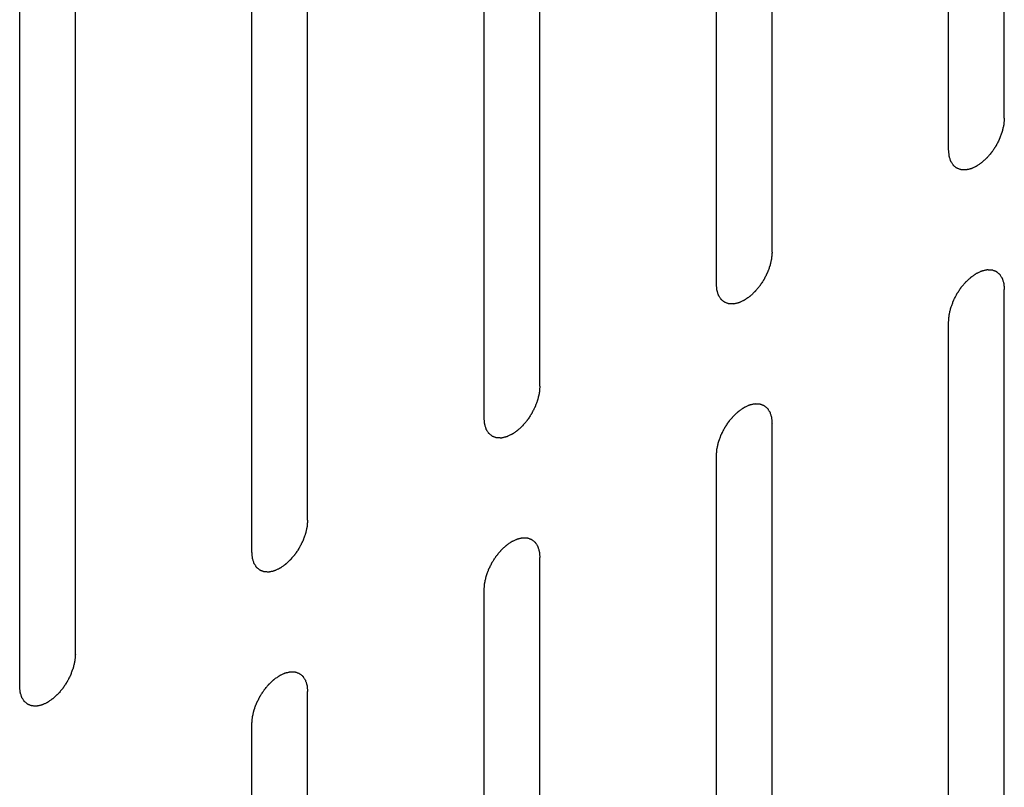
# Model space of a CAD drawing. Header units: inches. Extents: x 5 to 265, y 5 to 171.
# Tile 158 of 212: x 197.368 to 198.307, y 140.131 to 140.863. Entities that reach past the tile are written whole.
import ezdxf

# ---------------------------------------------------------------- set-up
doc = ezdxf.new("R2010")
doc.units = ezdxf.units.IN
doc.header["$LTSCALE"] = 14.96
doc.header["$MEASUREMENT"] = 0
doc.layers.get('0').update_dxf_attribs({"linetype": 'CONTINUOUS'})

msp = doc.modelspace()

# ---------------------------------------------------------------- linework, layer by layer
at = {"color": 7, "linetype": 'Continuous'}
for p, q in [((198.30651, 140.76938), (198.30651, 141.72877)), ((198.25347, 140.73876), (198.25347, 141.69815)), ((198.08518, 140.6416), (198.08518, 141.60099)), ((198.03215, 140.61098), (198.03215, 141.57037)), ((197.86386, 140.51382), (197.86386, 141.47321)), ((197.81083, 140.4832), (197.81083, 141.44259)), ((197.64254, 140.38604), (197.64254, 141.34543)), ((197.5895, 140.35542), (197.5895, 141.31481)), ((197.42121, 140.25826), (197.42121, 141.21765)), ((197.36818, 140.22764), (197.36818, 141.18703)), ((198.30651, 139.64669), (198.30651, 140.60608)), ((198.25347, 139.61607), (198.25347, 140.57546)), ((198.08518, 139.51891), (198.08518, 140.4783)), ((198.03215, 139.48829), (198.03215, 140.44768)), ((197.86386, 139.39113), (197.86386, 140.35052)), ((197.81083, 139.36051), (197.81083, 140.3199)), ((197.64254, 139.26335), (197.64254, 140.22274)), ((197.5895, 139.23273), (197.5895, 140.19212))]:
    msp.add_line(p, q, dxfattribs=at)
for points in [[(198.30651, 140.76938), (198.30646, 140.76886), (198.30638, 140.76782), (198.30625, 140.76626), (198.30615, 140.76496), (198.30608, 140.76405), (198.30603, 140.76353), (198.30602, 140.76315), (198.3059, 140.76273), (198.30579, 140.76218), (198.30556, 140.76122), (198.30525, 140.75985), (198.30494, 140.75848), (198.30473, 140.75752), (198.30459, 140.75697), (198.30452, 140.75656), (198.30435, 140.75614), (198.30415, 140.75558), (198.30379, 140.75461), (198.30329, 140.75322), (198.30278, 140.75183), (198.30243, 140.75085), (198.30222, 140.7503), (198.30209, 140.74988), (198.30186, 140.74946), (198.30159, 140.74891), (198.3011, 140.74794), (198.30041, 140.74656), (198.29971, 140.74518), (198.29923, 140.74421), (198.29895, 140.74366), (198.29875, 140.74324), (198.29849, 140.74287), (198.29816, 140.74235), (198.29757, 140.74147), (198.29674, 140.74019), (198.29591, 140.73892), (198.29533, 140.73803), (198.29499, 140.73753), (198.29475, 140.73713), (198.29445, 140.73681), (198.29408, 140.73635), (198.29341, 140.73555), (198.29246, 140.73441), (198.29151, 140.73328), (198.29085, 140.73248), (198.29046, 140.73203), (198.29019, 140.73167), (198.28987, 140.7314), (198.28946, 140.73101), (198.28874, 140.73035), (198.28771, 140.72938), (198.28667, 140.72843), (198.28595, 140.72775), (198.28554, 140.72737), (198.28524, 140.72706), (198.2849, 140.72686), (198.28447, 140.72655), (198.2837, 140.72603), (198.28261, 140.72527), (198.28152, 140.72451), (198.28075, 140.72398), (198.28032, 140.72368), (198.27999, 140.72343), (198.27967, 140.72331), (198.27924, 140.7231), (198.27849, 140.72276), (198.27741, 140.72226), (198.27634, 140.72176), (198.27559, 140.72141), (198.27516, 140.72122), (198.27484, 140.72104), (198.27453, 140.721), (198.27412, 140.72089), (198.27339, 140.72073), (198.27236, 140.72049), (198.27133, 140.72026), (198.27061, 140.72009), (198.2702, 140.72001), (198.26988, 140.7199), (198.2696, 140.71994), (198.26922, 140.71995), (198.26855, 140.71998), (198.2676, 140.72001), (198.26665, 140.72005), (198.26598, 140.72007), (198.2656, 140.72009), (198.26531, 140.72007), (198.26506, 140.7202), (198.26472, 140.72031), (198.26413, 140.72054), (198.26328, 140.72084), (198.26243, 140.72116), (198.26183, 140.72137), (198.2615, 140.72151), (198.26123, 140.72157), (198.26104, 140.72177), (198.26076, 140.72199), (198.26028, 140.72239), (198.2596, 140.72295), (198.25891, 140.72352), (198.25843, 140.72392), (198.25816, 140.72415), (198.25794, 140.7243), (198.25781, 140.72456), (198.2576, 140.72488), (198.25724, 140.72544), (198.25673, 140.72624), (198.25622, 140.72705), (198.25586, 140.72761), (198.25567, 140.72793), (198.25549, 140.72815), (198.25542, 140.72848), (198.25529, 140.72887), (198.25507, 140.72958), (198.25475, 140.73059), (198.25444, 140.7316), (198.25421, 140.7323), (198.2541, 140.73271), (198.25398, 140.733), (198.25397, 140.73338), (198.25392, 140.73385), (198.25385, 140.73469), (198.25373, 140.73589), (198.2536, 140.73732), (198.25352, 140.73828), (198.25347, 140.73876)], [(198.08518, 140.6416), (198.08514, 140.64108), (198.08506, 140.64004), (198.08493, 140.63848), (198.08482, 140.63718), (198.08475, 140.63627), (198.0847, 140.63575), (198.0847, 140.63537), (198.08458, 140.63495), (198.08446, 140.6344), (198.08424, 140.63344), (198.08393, 140.63207), (198.08362, 140.6307), (198.0834, 140.62974), (198.08327, 140.62919), (198.0832, 140.62878), (198.08303, 140.62836), (198.08283, 140.6278), (198.08247, 140.62683), (198.08197, 140.62544), (198.08146, 140.62405), (198.08111, 140.62307), (198.0809, 140.62252), (198.08077, 140.6221), (198.08054, 140.62168), (198.08027, 140.62113), (198.07978, 140.62016), (198.07909, 140.61878), (198.07839, 140.6174), (198.0779, 140.61643), (198.07762, 140.61588), (198.07743, 140.61546), (198.07716, 140.61509), (198.07683, 140.61457), (198.07625, 140.61369), (198.07542, 140.61241), (198.07458, 140.61114), (198.074, 140.61025), (198.07366, 140.60975), (198.07343, 140.60935), (198.07313, 140.60902), (198.07275, 140.60857), (198.07209, 140.60777), (198.07114, 140.60663), (198.07019, 140.6055), (198.06952, 140.6047), (198.06914, 140.60425), (198.06886, 140.60389), (198.06855, 140.60362), (198.06814, 140.60323), (198.06741, 140.60256), (198.06638, 140.6016), (198.06535, 140.60065), (198.06463, 140.59997), (198.06422, 140.59959), (198.06391, 140.59928), (198.06358, 140.59908), (198.06314, 140.59877), (198.06238, 140.59824), (198.06129, 140.59749), (198.0602, 140.59673), (198.05943, 140.5962), (198.05899, 140.5959), (198.05866, 140.59565), (198.05834, 140.59553), (198.05791, 140.59532), (198.05716, 140.59498), (198.05609, 140.59447), (198.05502, 140.59398), (198.05427, 140.59363), (198.05384, 140.59344), (198.05351, 140.59326), (198.05321, 140.59322), (198.05279, 140.59311), (198.05207, 140.59295), (198.05104, 140.59271), (198.05001, 140.59248), (198.04928, 140.59231), (198.04887, 140.59222), (198.04855, 140.59212), (198.04828, 140.59216), (198.04789, 140.59217), (198.04723, 140.5922), (198.04628, 140.59223), (198.04533, 140.59227), (198.04466, 140.59229), (198.04428, 140.59231), (198.04398, 140.59229), (198.04374, 140.59242), (198.0434, 140.59253), (198.0428, 140.59276), (198.04195, 140.59306), (198.04111, 140.59338), (198.04051, 140.59359), (198.04017, 140.59373), (198.0399, 140.59379), (198.03971, 140.59399), (198.03944, 140.59421), (198.03896, 140.59461), (198.03827, 140.59517), (198.03759, 140.59574), (198.03711, 140.59614), (198.03684, 140.59637), (198.03662, 140.59652), (198.03648, 140.59678), (198.03627, 140.59709), (198.03592, 140.59766), (198.03541, 140.59846), (198.0349, 140.59927), (198.03454, 140.59983), (198.03434, 140.60015), (198.03417, 140.60037), (198.0341, 140.6007), (198.03396, 140.60109), (198.03375, 140.6018), (198.03343, 140.60281), (198.03312, 140.60382), (198.03289, 140.60452), (198.03277, 140.60493), (198.03266, 140.60521), (198.03265, 140.60559), (198.03259, 140.60607), (198.03252, 140.60691), (198.03241, 140.60811), (198.03228, 140.60954), (198.03219, 140.6105), (198.03215, 140.61098)], [(198.25347, 140.57546), (198.25352, 140.57598), (198.2536, 140.57702), (198.25373, 140.57858), (198.25383, 140.57988), (198.2539, 140.58079), (198.25395, 140.58131), (198.25396, 140.58169), (198.25408, 140.58211), (198.25419, 140.58266), (198.25442, 140.58362), (198.25473, 140.58499), (198.25504, 140.58636), (198.25525, 140.58732), (198.25539, 140.58787), (198.25546, 140.58828), (198.25563, 140.5887), (198.25583, 140.58926), (198.25618, 140.59023), (198.25669, 140.59162), (198.2572, 140.59302), (198.25755, 140.59399), (198.25776, 140.59455), (198.25789, 140.59496), (198.25812, 140.59538), (198.25839, 140.59593), (198.25888, 140.5969), (198.25957, 140.59828), (198.26027, 140.59966), (198.26075, 140.60063), (198.26103, 140.60118), (198.26123, 140.60161), (198.26149, 140.60197), (198.26182, 140.60249), (198.26241, 140.60337), (198.26324, 140.60465), (198.26407, 140.60592), (198.26465, 140.60681), (198.26499, 140.60731), (198.26523, 140.60771), (198.26553, 140.60804), (198.2659, 140.6085), (198.26657, 140.60929), (198.26752, 140.61043), (198.26847, 140.61156), (198.26913, 140.61236), (198.26952, 140.61281), (198.26979, 140.61317), (198.27011, 140.61344), (198.27052, 140.61383), (198.27124, 140.6145), (198.27227, 140.61546), (198.27331, 140.61641), (198.27403, 140.61709), (198.27444, 140.61747), (198.27474, 140.61778), (198.27508, 140.61798), (198.27551, 140.61829), (198.27628, 140.61882), (198.27737, 140.61958), (198.27846, 140.62033), (198.27923, 140.62086), (198.27966, 140.62116), (198.27999, 140.62141), (198.28031, 140.62153), (198.28074, 140.62174), (198.28149, 140.62208), (198.28257, 140.62259), (198.28364, 140.62308), (198.28439, 140.62343), (198.28482, 140.62362), (198.28514, 140.6238), (198.28545, 140.62384), (198.28586, 140.62395), (198.28658, 140.62411), (198.28762, 140.62435), (198.28865, 140.62458), (198.28937, 140.62475), (198.28978, 140.62484), (198.2901, 140.62494), (198.29038, 140.6249), (198.29076, 140.62489), (198.29143, 140.62486), (198.29238, 140.62483), (198.29333, 140.62479), (198.294, 140.62477), (198.29438, 140.62475), (198.29467, 140.62477), (198.29492, 140.62465), (198.29526, 140.62453), (198.29585, 140.62431), (198.2967, 140.624), (198.29755, 140.62368), (198.29815, 140.62347), (198.29848, 140.62333), (198.29875, 140.62327), (198.29894, 140.62307), (198.29922, 140.62285), (198.2997, 140.62245), (198.30038, 140.62189), (198.30106, 140.62132), (198.30155, 140.62092), (198.30182, 140.62069), (198.30204, 140.62055), (198.30217, 140.62028), (198.30238, 140.61997), (198.30274, 140.6194), (198.30325, 140.6186), (198.30375, 140.61779), (198.30412, 140.61724), (198.30431, 140.61691), (198.30449, 140.61669), (198.30456, 140.61636), (198.30469, 140.61597), (198.30491, 140.61526), (198.30523, 140.61425), (198.30554, 140.61324), (198.30577, 140.61254), (198.30588, 140.61213), (198.306, 140.61185), (198.30601, 140.61147), (198.30606, 140.61099), (198.30613, 140.61015), (198.30625, 140.60896), (198.30638, 140.60752), (198.30646, 140.60656), (198.30651, 140.60608)], [(197.86386, 140.51382), (197.86382, 140.5133), (197.86373, 140.51226), (197.86361, 140.5107), (197.8635, 140.5094), (197.86343, 140.50849), (197.86338, 140.50797), (197.86337, 140.50759), (197.86326, 140.50717), (197.86314, 140.50662), (197.86292, 140.50566), (197.86261, 140.50429), (197.86229, 140.50292), (197.86208, 140.50196), (197.86195, 140.50141), (197.86188, 140.501), (197.8617, 140.50058), (197.86151, 140.50002), (197.86115, 140.49905), (197.86064, 140.49766), (197.86014, 140.49627), (197.85979, 140.49529), (197.85958, 140.49473), (197.85945, 140.49432), (197.85922, 140.4939), (197.85894, 140.49335), (197.85845, 140.49238), (197.85776, 140.491), (197.85706, 140.48962), (197.85658, 140.48865), (197.8563, 140.4881), (197.8561, 140.48767), (197.85584, 140.48731), (197.85551, 140.48679), (197.85493, 140.48591), (197.85409, 140.48463), (197.85326, 140.48336), (197.85268, 140.48247), (197.85234, 140.48197), (197.8521, 140.48157), (197.85181, 140.48124), (197.85143, 140.48078), (197.85076, 140.47999), (197.84981, 140.47885), (197.84886, 140.47772), (197.8482, 140.47692), (197.84782, 140.47647), (197.84754, 140.47611), (197.84722, 140.47584), (197.84681, 140.47545), (197.84609, 140.47478), (197.84506, 140.47382), (197.84403, 140.47287), (197.84331, 140.47219), (197.84289, 140.47181), (197.84259, 140.4715), (197.84226, 140.4713), (197.84182, 140.47099), (197.84105, 140.47046), (197.83996, 140.4697), (197.83887, 140.46895), (197.83811, 140.46842), (197.83767, 140.46812), (197.83734, 140.46787), (197.83702, 140.46775), (197.83659, 140.46754), (197.83584, 140.4672), (197.83477, 140.46669), (197.8337, 140.4662), (197.83294, 140.46585), (197.83252, 140.46566), (197.83219, 140.46548), (197.83188, 140.46544), (197.83147, 140.46533), (197.83075, 140.46517), (197.82971, 140.46493), (197.82868, 140.4647), (197.82796, 140.46453), (197.82755, 140.46444), (197.82723, 140.46434), (197.82695, 140.46438), (197.82657, 140.46439), (197.82591, 140.46442), (197.82495, 140.46445), (197.824, 140.46449), (197.82333, 140.46451), (197.82296, 140.46453), (197.82266, 140.46451), (197.82242, 140.46463), (197.82207, 140.46475), (197.82148, 140.46497), (197.82063, 140.46528), (197.81978, 140.4656), (197.81919, 140.46581), (197.81885, 140.46595), (197.81858, 140.46601), (197.81839, 140.46621), (197.81811, 140.46643), (197.81764, 140.46683), (197.81695, 140.46739), (197.81627, 140.46796), (197.81578, 140.46836), (197.81552, 140.46859), (197.81529, 140.46873), (197.81516, 140.469), (197.81495, 140.46931), (197.8146, 140.46988), (197.81408, 140.47068), (197.81358, 140.47149), (197.81322, 140.47204), (197.81302, 140.47237), (197.81285, 140.47259), (197.81277, 140.47292), (197.81264, 140.47331), (197.81242, 140.47402), (197.8121, 140.47503), (197.81179, 140.47604), (197.81157, 140.47674), (197.81145, 140.47715), (197.81133, 140.47743), (197.81132, 140.47781), (197.81127, 140.47829), (197.8112, 140.47913), (197.81109, 140.48033), (197.81096, 140.48176), (197.81087, 140.48272), (197.81083, 140.4832)], [(198.03215, 140.44768), (198.03219, 140.4482), (198.03228, 140.44924), (198.0324, 140.4508), (198.03251, 140.4521), (198.03258, 140.45301), (198.03263, 140.45353), (198.03264, 140.45391), (198.03275, 140.45433), (198.03287, 140.45488), (198.03309, 140.45584), (198.0334, 140.45721), (198.03372, 140.45858), (198.03393, 140.45954), (198.03406, 140.46009), (198.03413, 140.4605), (198.03431, 140.46092), (198.0345, 140.46148), (198.03486, 140.46245), (198.03536, 140.46384), (198.03587, 140.46523), (198.03622, 140.46621), (198.03643, 140.46677), (198.03656, 140.46718), (198.03679, 140.4676), (198.03706, 140.46815), (198.03756, 140.46912), (198.03825, 140.4705), (198.03894, 140.47188), (198.03943, 140.47285), (198.03971, 140.4734), (198.0399, 140.47382), (198.04017, 140.47419), (198.0405, 140.47471), (198.04108, 140.47559), (198.04192, 140.47687), (198.04275, 140.47814), (198.04333, 140.47903), (198.04367, 140.47953), (198.04391, 140.47993), (198.0442, 140.48026), (198.04458, 140.48071), (198.04525, 140.48151), (198.0462, 140.48265), (198.04715, 140.48378), (198.04781, 140.48458), (198.04819, 140.48503), (198.04847, 140.48539), (198.04879, 140.48566), (198.0492, 140.48605), (198.04992, 140.48672), (198.05095, 140.48768), (198.05198, 140.48863), (198.0527, 140.48931), (198.05312, 140.48969), (198.05342, 140.49), (198.05375, 140.4902), (198.05419, 140.49051), (198.05495, 140.49104), (198.05605, 140.4918), (198.05714, 140.49255), (198.0579, 140.49308), (198.05834, 140.49338), (198.05867, 140.49363), (198.05899, 140.49375), (198.05942, 140.49396), (198.06017, 140.4943), (198.06124, 140.49481), (198.06231, 140.4953), (198.06307, 140.49565), (198.06349, 140.49584), (198.06382, 140.49602), (198.06413, 140.49606), (198.06454, 140.49617), (198.06526, 140.49633), (198.06629, 140.49657), (198.06733, 140.4968), (198.06805, 140.49697), (198.06846, 140.49706), (198.06878, 140.49716), (198.06905, 140.49712), (198.06944, 140.49711), (198.0701, 140.49708), (198.07106, 140.49705), (198.07201, 140.49701), (198.07268, 140.49699), (198.07305, 140.49697), (198.07335, 140.49699), (198.07359, 140.49686), (198.07394, 140.49675), (198.07453, 140.49652), (198.07538, 140.49622), (198.07623, 140.4959), (198.07682, 140.49569), (198.07716, 140.49555), (198.07743, 140.49549), (198.07762, 140.49529), (198.0779, 140.49507), (198.07837, 140.49467), (198.07906, 140.49411), (198.07974, 140.49354), (198.08022, 140.49314), (198.08049, 140.49291), (198.08072, 140.49277), (198.08085, 140.4925), (198.08106, 140.49219), (198.08141, 140.49162), (198.08192, 140.49082), (198.08243, 140.49001), (198.08279, 140.48945), (198.08299, 140.48913), (198.08316, 140.48891), (198.08324, 140.48858), (198.08337, 140.48819), (198.08359, 140.48748), (198.0839, 140.48647), (198.08422, 140.48546), (198.08444, 140.48476), (198.08456, 140.48435), (198.08468, 140.48407), (198.08469, 140.48369), (198.08474, 140.48321), (198.08481, 140.48237), (198.08492, 140.48117), (198.08505, 140.47974), (198.08514, 140.47878), (198.08518, 140.4783)], [(197.64254, 140.38604), (197.64249, 140.38552), (197.64241, 140.38448), (197.64228, 140.38292), (197.64218, 140.38162), (197.64211, 140.38071), (197.64206, 140.38019), (197.64205, 140.37981), (197.64193, 140.37939), (197.64182, 140.37884), (197.64159, 140.37788), (197.64128, 140.37651), (197.64097, 140.37514), (197.64076, 140.37418), (197.64062, 140.37363), (197.64055, 140.37322), (197.64038, 140.3728), (197.64018, 140.37224), (197.63982, 140.37127), (197.63932, 140.36988), (197.63881, 140.36848), (197.63846, 140.36751), (197.63825, 140.36695), (197.63812, 140.36654), (197.63789, 140.36612), (197.63762, 140.36557), (197.63713, 140.3646), (197.63644, 140.36322), (197.63574, 140.36184), (197.63526, 140.36087), (197.63497, 140.36032), (197.63478, 140.35989), (197.63452, 140.35953), (197.63419, 140.35901), (197.6336, 140.35813), (197.63277, 140.35685), (197.63194, 140.35558), (197.63135, 140.35469), (197.63102, 140.35419), (197.63078, 140.35379), (197.63048, 140.35346), (197.63011, 140.353), (197.62944, 140.35221), (197.62849, 140.35107), (197.62754, 140.34994), (197.62688, 140.34914), (197.62649, 140.34869), (197.62622, 140.34833), (197.6259, 140.34806), (197.62549, 140.34767), (197.62477, 140.347), (197.62374, 140.34604), (197.6227, 140.34509), (197.62198, 140.34441), (197.62157, 140.34403), (197.62127, 140.34372), (197.62093, 140.34352), (197.6205, 140.34321), (197.61973, 140.34268), (197.61864, 140.34192), (197.61755, 140.34117), (197.61678, 140.34064), (197.61635, 140.34034), (197.61602, 140.34009), (197.6157, 140.33997), (197.61527, 140.33976), (197.61452, 140.33942), (197.61344, 140.33891), (197.61237, 140.33842), (197.61162, 140.33807), (197.61119, 140.33788), (197.61087, 140.3377), (197.61056, 140.33766), (197.61015, 140.33755), (197.60942, 140.33739), (197.60839, 140.33715), (197.60736, 140.33692), (197.60664, 140.33675), (197.60623, 140.33666), (197.60591, 140.33656), (197.60563, 140.3366), (197.60525, 140.33661), (197.60458, 140.33664), (197.60363, 140.33667), (197.60268, 140.33671), (197.60201, 140.33673), (197.60163, 140.33675), (197.60134, 140.33673), (197.60109, 140.33685), (197.60075, 140.33697), (197.60016, 140.33719), (197.59931, 140.3375), (197.59846, 140.33782), (197.59786, 140.33803), (197.59753, 140.33817), (197.59726, 140.33823), (197.59707, 140.33843), (197.59679, 140.33865), (197.59631, 140.33905), (197.59563, 140.33961), (197.59494, 140.34018), (197.59446, 140.34057), (197.59419, 140.34081), (197.59397, 140.34095), (197.59384, 140.34122), (197.59363, 140.34153), (197.59327, 140.3421), (197.59276, 140.3429), (197.59225, 140.34371), (197.59189, 140.34426), (197.5917, 140.34459), (197.59152, 140.34481), (197.59145, 140.34514), (197.59132, 140.34553), (197.5911, 140.34624), (197.59078, 140.34725), (197.59047, 140.34826), (197.59024, 140.34896), (197.59013, 140.34937), (197.59001, 140.34965), (197.59, 140.35003), (197.58995, 140.35051), (197.58988, 140.35135), (197.58976, 140.35254), (197.58963, 140.35398), (197.58955, 140.35494), (197.5895, 140.35542)], [(197.81083, 140.3199), (197.81087, 140.32042), (197.81095, 140.32146), (197.81108, 140.32302), (197.81119, 140.32432), (197.81126, 140.32523), (197.8113, 140.32575), (197.81131, 140.32613), (197.81143, 140.32655), (197.81155, 140.3271), (197.81177, 140.32806), (197.81208, 140.32943), (197.81239, 140.3308), (197.81261, 140.33176), (197.81274, 140.33231), (197.81281, 140.33272), (197.81298, 140.33314), (197.81318, 140.3337), (197.81354, 140.33467), (197.81404, 140.33606), (197.81455, 140.33745), (197.8149, 140.33843), (197.81511, 140.33898), (197.81524, 140.3394), (197.81547, 140.33982), (197.81574, 140.34037), (197.81623, 140.34134), (197.81692, 140.34272), (197.81762, 140.3441), (197.8181, 140.34507), (197.81839, 140.34562), (197.81858, 140.34604), (197.81885, 140.34641), (197.81917, 140.34693), (197.81976, 140.34781), (197.82059, 140.34909), (197.82143, 140.35036), (197.82201, 140.35125), (197.82234, 140.35175), (197.82258, 140.35215), (197.82288, 140.35247), (197.82326, 140.35293), (197.82392, 140.35373), (197.82487, 140.35487), (197.82582, 140.356), (197.82649, 140.3568), (197.82687, 140.35725), (197.82715, 140.35761), (197.82746, 140.35788), (197.82787, 140.35827), (197.8286, 140.35894), (197.82963, 140.3599), (197.83066, 140.36085), (197.83138, 140.36153), (197.83179, 140.36191), (197.8321, 140.36222), (197.83243, 140.36242), (197.83287, 140.36273), (197.83363, 140.36326), (197.83472, 140.36401), (197.83581, 140.36477), (197.83658, 140.3653), (197.83701, 140.3656), (197.83734, 140.36585), (197.83766, 140.36597), (197.83809, 140.36618), (197.83884, 140.36652), (197.83992, 140.36703), (197.84099, 140.36752), (197.84174, 140.36787), (197.84217, 140.36806), (197.8425, 140.36824), (197.8428, 140.36828), (197.84322, 140.36839), (197.84394, 140.36855), (197.84497, 140.36879), (197.846, 140.36902), (197.84673, 140.36919), (197.84714, 140.36927), (197.84745, 140.36938), (197.84773, 140.36934), (197.84811, 140.36933), (197.84878, 140.3693), (197.84973, 140.36927), (197.85068, 140.36923), (197.85135, 140.36921), (197.85173, 140.36919), (197.85203, 140.36921), (197.85227, 140.36908), (197.85261, 140.36897), (197.8532, 140.36874), (197.85406, 140.36844), (197.8549, 140.36812), (197.8555, 140.36791), (197.85583, 140.36777), (197.85611, 140.36771), (197.85629, 140.36751), (197.85657, 140.36729), (197.85705, 140.36689), (197.85774, 140.36633), (197.85842, 140.36576), (197.8589, 140.36536), (197.85917, 140.36513), (197.85939, 140.36498), (197.85953, 140.36472), (197.85974, 140.36441), (197.86009, 140.36384), (197.8606, 140.36304), (197.86111, 140.36223), (197.86147, 140.36167), (197.86167, 140.36135), (197.86184, 140.36113), (197.86191, 140.3608), (197.86205, 140.36041), (197.86226, 140.3597), (197.86258, 140.35869), (197.86289, 140.35768), (197.86312, 140.35698), (197.86324, 140.35657), (197.86335, 140.35628), (197.86336, 140.3559), (197.86342, 140.35543), (197.86349, 140.35459), (197.8636, 140.35339), (197.86373, 140.35196), (197.86382, 140.351), (197.86386, 140.35052)], [(197.42121, 140.25826), (197.42117, 140.25774), (197.42109, 140.2567), (197.42096, 140.25514), (197.42085, 140.25384), (197.42078, 140.25293), (197.42073, 140.25241), (197.42073, 140.25203), (197.42061, 140.25161), (197.42049, 140.25106), (197.42027, 140.2501), (197.41996, 140.24873), (197.41965, 140.24736), (197.41943, 140.2464), (197.4193, 140.24585), (197.41923, 140.24544), (197.41906, 140.24502), (197.41886, 140.24446), (197.4185, 140.24349), (197.418, 140.2421), (197.41749, 140.2407), (197.41714, 140.23973), (197.41693, 140.23917), (197.4168, 140.23876), (197.41657, 140.23834), (197.4163, 140.23779), (197.41581, 140.23682), (197.41511, 140.23544), (197.41442, 140.23406), (197.41393, 140.23309), (197.41365, 140.23254), (197.41346, 140.23211), (197.41319, 140.23174), (197.41286, 140.23123), (197.41228, 140.23034), (197.41145, 140.22907), (197.41061, 140.2278), (197.41003, 140.22691), (197.40969, 140.22641), (197.40946, 140.22601), (197.40916, 140.22568), (197.40878, 140.22522), (197.40812, 140.22443), (197.40717, 140.22329), (197.40622, 140.22216), (197.40555, 140.22136), (197.40517, 140.22091), (197.40489, 140.22055), (197.40457, 140.22028), (197.40417, 140.21989), (197.40344, 140.21922), (197.40241, 140.21826), (197.40138, 140.21731), (197.40066, 140.21663), (197.40024, 140.21625), (197.39994, 140.21594), (197.39961, 140.21574), (197.39917, 140.21543), (197.39841, 140.2149), (197.39732, 140.21414), (197.39622, 140.21339), (197.39546, 140.21286), (197.39502, 140.21256), (197.39469, 140.21231), (197.39437, 140.21219), (197.39394, 140.21198), (197.39319, 140.21164), (197.39212, 140.21113), (197.39105, 140.21064), (197.3903, 140.21029), (197.38987, 140.2101), (197.38954, 140.20992), (197.38924, 140.20987), (197.38882, 140.20977), (197.3881, 140.20961), (197.38707, 140.20937), (197.38604, 140.20914), (197.38531, 140.20897), (197.3849, 140.20888), (197.38458, 140.20878), (197.38431, 140.20882), (197.38392, 140.20883), (197.38326, 140.20886), (197.38231, 140.20889), (197.38136, 140.20893), (197.38069, 140.20895), (197.38031, 140.20897), (197.38001, 140.20895), (197.37977, 140.20907), (197.37943, 140.20919), (197.37883, 140.20941), (197.37798, 140.20972), (197.37714, 140.21004), (197.37654, 140.21025), (197.3762, 140.21039), (197.37593, 140.21045), (197.37574, 140.21065), (197.37546, 140.21087), (197.37499, 140.21127), (197.3743, 140.21183), (197.37362, 140.2124), (197.37314, 140.21279), (197.37287, 140.21303), (197.37265, 140.21317), (197.37251, 140.21344), (197.3723, 140.21375), (197.37195, 140.21432), (197.37144, 140.21512), (197.37093, 140.21593), (197.37057, 140.21648), (197.37037, 140.21681), (197.3702, 140.21703), (197.37013, 140.21736), (197.36999, 140.21775), (197.36978, 140.21846), (197.36946, 140.21947), (197.36915, 140.22048), (197.36892, 140.22118), (197.3688, 140.22159), (197.36868, 140.22187), (197.36867, 140.22225), (197.36862, 140.22273), (197.36855, 140.22357), (197.36844, 140.22476), (197.36831, 140.2262), (197.36822, 140.22716), (197.36818, 140.22764)], [(197.5895, 140.19212), (197.58954, 140.19264), (197.58963, 140.19368), (197.58975, 140.19524), (197.58986, 140.19654), (197.58993, 140.19745), (197.58998, 140.19797), (197.58999, 140.19835), (197.59011, 140.19877), (197.59022, 140.19932), (197.59045, 140.20028), (197.59075, 140.20165), (197.59107, 140.20302), (197.59128, 140.20398), (197.59141, 140.20453), (197.59149, 140.20494), (197.59166, 140.20536), (197.59186, 140.20592), (197.59221, 140.20689), (197.59272, 140.20828), (197.59323, 140.20967), (197.59358, 140.21065), (197.59379, 140.2112), (197.59392, 140.21162), (197.59415, 140.21204), (197.59442, 140.21259), (197.59491, 140.21356), (197.5956, 140.21494), (197.5963, 140.21632), (197.59678, 140.21729), (197.59706, 140.21784), (197.59726, 140.21826), (197.59752, 140.21863), (197.59785, 140.21915), (197.59844, 140.22003), (197.59927, 140.22131), (197.6001, 140.22258), (197.60068, 140.22347), (197.60102, 140.22397), (197.60126, 140.22437), (197.60156, 140.22469), (197.60193, 140.22515), (197.6026, 140.22595), (197.60355, 140.22709), (197.6045, 140.22822), (197.60516, 140.22902), (197.60555, 140.22947), (197.60582, 140.22983), (197.60614, 140.2301), (197.60655, 140.23049), (197.60727, 140.23115), (197.6083, 140.23212), (197.60934, 140.23307), (197.61006, 140.23375), (197.61047, 140.23413), (197.61077, 140.23444), (197.61111, 140.23464), (197.61154, 140.23495), (197.61231, 140.23547), (197.6134, 140.23623), (197.61449, 140.23699), (197.61526, 140.23752), (197.61569, 140.23782), (197.61602, 140.23807), (197.61634, 140.23819), (197.61677, 140.2384), (197.61752, 140.23874), (197.61859, 140.23924), (197.61967, 140.23974), (197.62042, 140.24009), (197.62085, 140.24028), (197.62117, 140.24046), (197.62148, 140.2405), (197.62189, 140.24061), (197.62261, 140.24077), (197.62365, 140.24101), (197.62468, 140.24124), (197.6254, 140.24141), (197.62581, 140.24149), (197.62613, 140.24159), (197.62641, 140.24155), (197.62679, 140.24155), (197.62746, 140.24152), (197.62841, 140.24149), (197.62936, 140.24145), (197.63003, 140.24143), (197.63041, 140.24141), (197.6307, 140.24143), (197.63095, 140.2413), (197.63129, 140.24119), (197.63188, 140.24096), (197.63273, 140.24066), (197.63358, 140.24034), (197.63418, 140.24013), (197.63451, 140.23999), (197.63478, 140.23993), (197.63497, 140.23973), (197.63525, 140.23951), (197.63573, 140.23911), (197.63641, 140.23855), (197.63709, 140.23798), (197.63758, 140.23758), (197.63784, 140.23735), (197.63807, 140.2372), (197.6382, 140.23694), (197.63841, 140.23662), (197.63877, 140.23606), (197.63928, 140.23526), (197.63978, 140.23445), (197.64015, 140.23389), (197.64034, 140.23357), (197.64052, 140.23335), (197.64059, 140.23302), (197.64072, 140.23263), (197.64094, 140.23192), (197.64126, 140.23091), (197.64157, 140.2299), (197.64179, 140.2292), (197.64191, 140.22879), (197.64203, 140.2285), (197.64204, 140.22812), (197.64209, 140.22765), (197.64216, 140.22681), (197.64227, 140.22561), (197.6424, 140.22418), (197.64249, 140.22322), (197.64254, 140.22274)]]:
    msp.add_open_spline(points, degree=3, knots=[0, 0, 0, 0, 0.015625, 0.03125, 0.046875, 0.054688, 0.058594, 0.0625, 0.066406, 0.070312, 0.078125, 0.09375, 0.109375, 0.117188, 0.121094, 0.125, 0.128906, 0.132812, 0.140625, 0.15625, 0.171875, 0.179688, 0.183594, 0.1875, 0.191406, 0.195312, 0.203125, 0.21875, 0.234375, 0.242188, 0.246094, 0.25, 0.253906, 0.257812, 0.265625, 0.28125, 0.296875, 0.304688, 0.308594, 0.3125, 0.316406, 0.320312, 0.328125, 0.34375, 0.359375, 0.367188, 0.371094, 0.375, 0.378906, 0.382812, 0.390625, 0.40625, 0.421875, 0.429688, 0.433594, 0.4375, 0.441406, 0.445312, 0.453125, 0.46875, 0.484375, 0.492188, 0.496094, 0.5, 0.503906, 0.507812, 0.515625, 0.53125, 0.546875, 0.554688, 0.558594, 0.5625, 0.566406, 0.570312, 0.578125, 0.59375, 0.609375, 0.617188, 0.621094, 0.625, 0.628906, 0.632812, 0.640625, 0.65625, 0.671875, 0.679688, 0.683594, 0.6875, 0.691406, 0.695312, 0.703125, 0.71875, 0.734375, 0.742188, 0.746094, 0.75, 0.753906, 0.757812, 0.765625, 0.78125, 0.796875, 0.804688, 0.808594, 0.8125, 0.816406, 0.820312, 0.828125, 0.84375, 0.859375, 0.867188, 0.871094, 0.875, 0.878906, 0.882812, 0.890625, 0.90625, 0.921875, 0.929688, 0.933594, 0.9375, 0.941406, 0.945312, 0.953125, 0.96875, 0.984375, 1, 1, 1, 1], dxfattribs=at)

doc.saveas('drawing.dxf')
